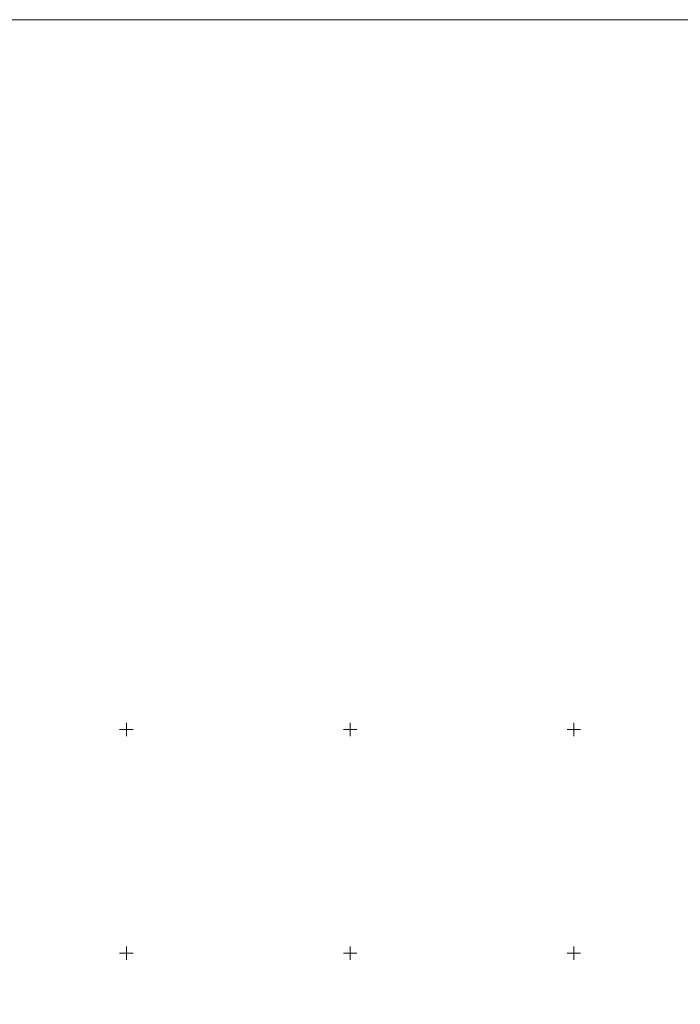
# Model space of a CAD drawing. Header units: millimetres. Extents: x 366033 to 446362, y 4247208 to 4265071.
# Tile 116 of 159: x 434814 to 434961, y 4257915 to 4258135. Entities that reach past the tile are written whole.
import ezdxf

# ---------------------------------------------------------------- set-up
doc = ezdxf.new("R2010")
doc.units = ezdxf.units.MM
doc.layers.add('GEODS_POINT_GRID#_B', color=7, linetype='Continuous', true_color=0x000000)

# ---------------------------------------------------------------- blocks, each defined once
blk = doc.blocks.new('CrossCoord_m1')
at = {"layer": 'GEODS_POINT_GRID#_B', "color": 3, "lineweight": 20, "true_color": 0x00ff00, "flags": 128}
for points in [[(-3, 0), (3, 0)], [(0, 3), (0, -3)]]:
    blk.add_lwpolyline(points, dxfattribs=at)

msp = doc.modelspace()

# ---------------------------------------------------------------- linework, layer by layer
at = {"color": 0, "lineweight": 0}
msp.add_lwpolyline([(434614.874, 4258135.164), (435208.874, 4258135.164), (435208.874, 4257715.164), (434614.874, 4257715.164)], close=True, dxfattribs=at)

# ---------------------------------------------------------------- block references
at = {"layer": 'GEODS_POINT_GRID#_B', "color": 3, "true_color": 0x00ff00, "xscale": 0.5, "yscale": 0.5, "zscale": 0.5}
for p in [(434837.701, 4257976.457), (434887.701, 4257976.457), (434937.701, 4257976.457), (434837.701, 4257926.457), (434887.701, 4257926.457), (434937.701, 4257926.457)]:
    msp.add_blockref('CrossCoord_m1', p, dxfattribs=at)

doc.saveas('drawing.dxf')
